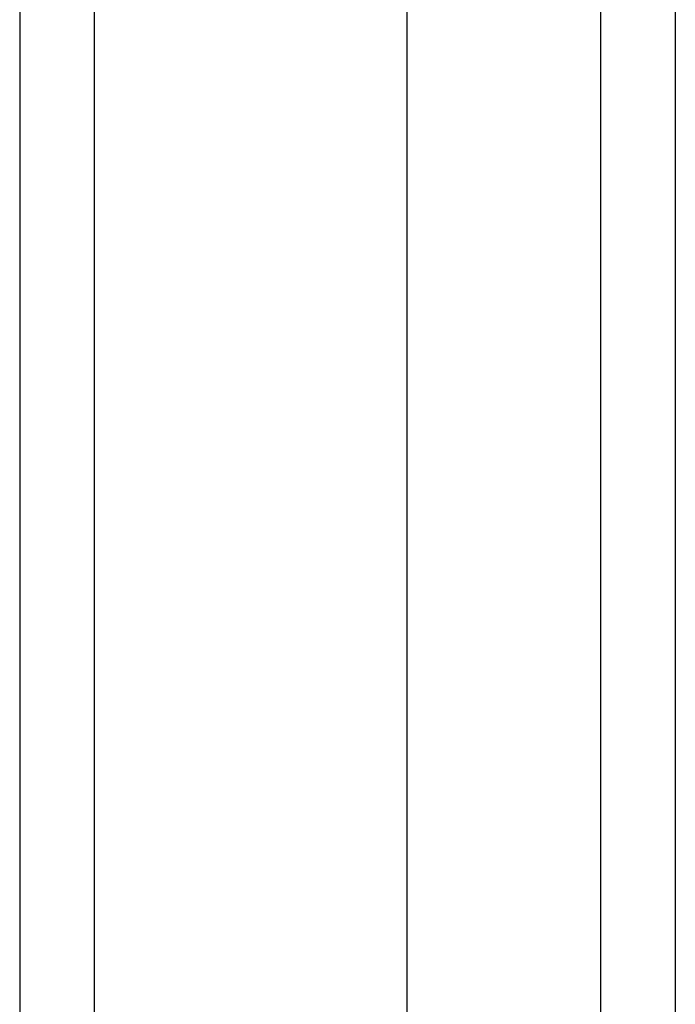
# Model space of a CAD drawing. Header units: inches. Extents: x 11 to 197, y 14 to 125.
# Tile 27 of 82: x 82.928 to 83.794, y 70.418 to 71.719. Entities that reach past the tile are written whole.
import ezdxf

# ---------------------------------------------------------------- set-up
doc = ezdxf.new("R2010")
doc.units = ezdxf.units.IN
doc.header["$MEASUREMENT"] = 0
doc.layers.add('Visible Edges(ANSI)', color=7, linetype='Continuous', lineweight=25)
doc.layers.add('Visible Tangent Edges(ANSI)', color=7, linetype='Continuous', lineweight=25)

msp = doc.modelspace()

# ---------------------------------------------------------------- linework, layer by layer
at = {"layer": 'Visible Edges(ANSI)'}
for p, q in [((82.9279, 91.0396), (82.9279, 49.2376)), ((83.4397, 49.8472), (83.4397, 90.4299)), ((83.794, 90.2414), (83.794, 50.0357))]:
    msp.add_line(p, q, dxfattribs=at)
at = {"layer": 'Visible Tangent Edges(ANSI)'}
for p, q in [((83.0269, 49.2376), (83.0269, 91.0396)), ((83.695, 90.3714), (83.695, 49.9057))]:
    msp.add_line(p, q, dxfattribs=at)

doc.saveas('drawing.dxf')
